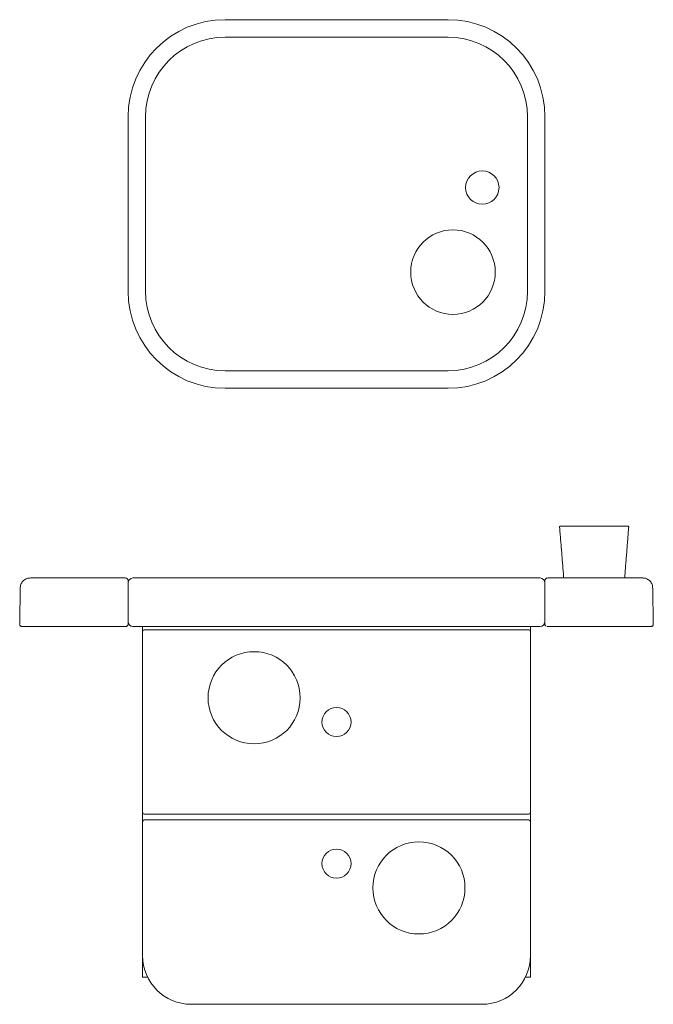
# Model space of a CAD drawing. Header units: millimetres. Extents: x 4079.97 to 4080.62, y 1823.93 to 1824.95.
import ezdxf

# ---------------------------------------------------------------- set-up
doc = ezdxf.new("R2010")
doc.units = ezdxf.units.MM
doc.linetypes.add('SLD-Solid', pattern=[0])
doc.layers.add('SANINDUSA', color=3, linetype='Continuous')

msp = doc.modelspace()

# ---------------------------------------------------------------- linework, layer by layer
at = {"layer": 'SANINDUSA', "linetype": 'SLD-Solid', "lineweight": 15}
for p, q in [((4080.1817, 1824.947), (4080.4117, 1824.947)), ((4080.1817, 1824.929), (4080.4117, 1824.929)), ((4080.0817, 1824.667), (4080.0817, 1824.847)), ((4080.0997, 1824.667), (4080.0997, 1824.847)), ((4080.4937, 1824.847), (4080.4937, 1824.667)), ((4080.5117, 1824.847), (4080.5117, 1824.667)), ((4080.4117, 1824.585), (4080.1817, 1824.585)), ((4080.4117, 1824.567), (4080.1817, 1824.567)), ((4080.5278, 1824.425), (4080.5625, 1824.425)), ((4080.5625, 1824.425), (4080.5971, 1824.425)), ((4080.0867, 1824.3715), (4080.5067, 1824.3715)), ((4080.5117, 1824.3685), (4080.5117, 1824.3237)), ((4080.5147, 1824.3715), (4080.6128, 1824.3715)), ((4080.0817, 1824.3665), (4080.0817, 1824.3615)), ((4080.0817, 1824.3615), (4080.0817, 1824.3315)), ((4080.5117, 1824.3665), (4080.5117, 1824.3615)), ((4080.5117, 1824.3615), (4080.5117, 1824.3315)), ((4080.0817, 1824.3315), (4080.0817, 1824.3265)), ((4079.9721, 1824.3215), (4080.0794, 1824.3215)), ((4080.5067, 1824.3215), (4080.0867, 1824.3215)), ((4080.0967, 1824.3215), (4080.0967, 1824.3165)), ((4080.0982, 1824.318), (4080.4952, 1824.318)), ((4080.4967, 1824.3215), (4080.4967, 1824.3165)), ((4080.5139, 1824.3215), (4080.6212, 1824.3215)), ((4080.0967, 1824.1295), (4080.0967, 1824.3165)), ((4080.4967, 1824.3165), (4080.4967, 1824.1295)), ((4080.0967, 1824.1295), (4080.0967, 1824.1205)), ((4080.4952, 1824.128), (4080.0982, 1824.128)), ((4080.4967, 1824.1295), (4080.4967, 1824.1205)), ((4080.0967, 1823.982), (4080.0967, 1824.1205)), ((4080.0982, 1824.122), (4080.4952, 1824.122)), ((4080.4967, 1824.1205), (4080.4967, 1823.982)), ((4080.0967, 1823.982), (4080.0967, 1823.96)), ((4080.4967, 1823.982), (4080.4967, 1823.96)), ((4080.0967, 1823.96), (4080.1018, 1823.96)), ((4080.4916, 1823.96), (4080.4967, 1823.96)), ((4080.4467, 1823.932), (4080.1467, 1823.932))]:
    msp.add_line(p, q, dxfattribs=at)
for centre, radius in [((4080.4471, 1824.7739), 0.0172), ((4080.4168, 1824.6868), 0.0436), ((4080.2117, 1824.248), 0.0475), ((4080.2967, 1824.223), 0.015), ((4080.3817, 1824.052), 0.0475), ((4080.2967, 1824.077), 0.015)]:
    msp.add_circle(centre, radius, dxfattribs=at)
for centre, radius, start, end in [((4080.1817, 1824.847), 0.1, 90, 180), ((4080.4117, 1824.847), 0.1, 0, 90), ((4080.1817, 1824.847), 0.082, 90, 180), ((4080.4117, 1824.847), 0.082, 0, 90), ((4080.1817, 1824.667), 0.1, 180, 270), ((4080.1817, 1824.667), 0.082, 180, 270), ((4080.4117, 1824.667), 0.1, 270, 0), ((4080.4117, 1824.667), 0.082, 270, 0), ((4080.5278, 1824.424), 0.001, 90, 184.6435), ((4080.5971, 1824.424), 0.001, 355.3565, 90), ((4080.0867, 1824.3665), 0.005, 90, 180), ((4080.5067, 1824.3665), 0.005, 0, 90), ((4080.0867, 1824.3265), 0.005, 180, 270), ((4080.0982, 1824.3165), 0.0015, 90, 180), ((4080.4952, 1824.3165), 0.0015, 0, 90), ((4080.5067, 1824.3265), 0.005, 270, 0), ((4080.0982, 1824.1295), 0.0015, 180, 270), ((4080.4952, 1824.1295), 0.0015, 270, 0), ((4080.0982, 1824.1205), 0.0015, 90, 180), ((4080.4952, 1824.1205), 0.0015, 0, 90), ((4080.1467, 1823.982), 0.05, 180, 270), ((4080.4467, 1823.982), 0.05, 270, 0)]:
    msp.add_arc(centre, radius, start, end, dxfattribs=at)
for points in [[(4080.5268, 1824.4239), (4080.5311, 1824.3715)], [(4080.5939, 1824.3714), (4080.5981, 1824.4239)], [(4079.9705, 1824.3617), (4079.9698, 1824.3237)], [(4080.6235, 1824.3237), (4080.6228, 1824.3617)]]:
    msp.add_open_spline(points, degree=1, dxfattribs=at)
for points, knots in [([(4079.9815, 1824.3715), (4079.9808, 1824.3714), (4079.9794, 1824.3714), (4079.9774, 1824.3709), (4079.9755, 1824.3701), (4079.9739, 1824.3689), (4079.9725, 1824.3675), (4079.9714, 1824.3657), (4079.9707, 1824.3638), (4079.9706, 1824.3623), (4079.9705, 1824.3616)], [0, 0, 0, 0, 0.156382, 0.303034, 0.440172, 0.567945, 0.686945, 0.797756, 0.901631, 1, 1, 1, 1]), ([(4080.0787, 1824.3715), (4080.0744, 1824.3715), (4080.0659, 1824.3715), (4080.0538, 1824.3715), (4080.0423, 1824.3715), (4080.0316, 1824.3715), (4080.0216, 1824.3715), (4080.0126, 1824.3715), (4080.0045, 1824.3715), (4079.9974, 1824.3715), (4079.9915, 1824.3715), (4079.9868, 1824.3715), (4079.9833, 1824.3715), (4079.9821, 1824.3715), (4079.9815, 1824.3715)], [0, 0, 0, 0, 0.084196, 0.16782, 0.251088, 0.334193, 0.417319, 0.50065, 0.584383, 0.668736, 0.753001, 0.836672, 0.919966, 1, 1, 1, 1]), ([(4080.0787, 1824.3715), (4080.0791, 1824.3714), (4080.08, 1824.3713), (4080.081, 1824.3705), (4080.0816, 1824.3695), (4080.0816, 1824.3688), (4080.0817, 1824.3685)], [0, 0, 0, 0, 0.279682, 0.559313, 0.779682, 1, 1, 1, 1]), ([(4080.0817, 1824.3237), (4080.0817, 1824.3313), (4080.0817, 1824.3424), (4080.0817, 1824.3545), (4080.0817, 1824.3595), (4080.0817, 1824.3609), (4080.0817, 1824.3614), (4080.0817, 1824.3615), (4080.0817, 1824.3616), (4080.0817, 1824.3616), (4080.0817, 1824.3616), (4080.0817, 1824.3616), (4080.0817, 1824.3617), (4080.0817, 1824.3624), (4080.0817, 1824.3635), (4080.0817, 1824.3649), (4080.0817, 1824.3662), (4080.0817, 1824.3675), (4080.0817, 1824.3683), (4080.0817, 1824.3684), (4080.0817, 1824.3685)], [0, 0, 0, 0, 0.462747, 0.684508, 0.739948, 0.767669, 0.771134, 0.772866, 0.773732, 0.773787, 0.773787, 0.773788, 0.773788, 0.782819, 0.813542, 0.843835, 0.875467, 0.908987, 0.965393, 1, 1, 1, 1]), ([(4080.5147, 1824.3715), (4080.5142, 1824.3714), (4080.5133, 1824.3713), (4080.5124, 1824.3705), (4080.5118, 1824.3695), (4080.5117, 1824.3688), (4080.5117, 1824.3685)], [0, 0, 0, 0, 0.27982, 0.55945, 0.779805, 1, 1, 1, 1]), ([(4080.6228, 1824.3616), (4080.6228, 1824.3623), (4080.6227, 1824.3638), (4080.6219, 1824.3657), (4080.6209, 1824.3675), (4080.6195, 1824.3689), (4080.6178, 1824.3701), (4080.6159, 1824.3709), (4080.6139, 1824.3714), (4080.6126, 1824.3714), (4080.6119, 1824.3715)], [0, 0, 0, 0, 0.098369, 0.202244, 0.313055, 0.432055, 0.559828, 0.696967, 0.843619, 1, 1, 1, 1]), ([(4079.9698, 1824.3237), (4079.9699, 1824.3234), (4079.9699, 1824.3228), (4079.9704, 1824.3221), (4079.9712, 1824.3216), (4079.9718, 1824.3215), (4079.9721, 1824.3215)], [0, 0, 0, 0, 0.250692, 0.501055, 0.75094, 1, 1, 1, 1]), ([(4080.0817, 1824.3237), (4080.0816, 1824.3234), (4080.0815, 1824.3227), (4080.0809, 1824.322), (4080.0802, 1824.3215), (4080.0797, 1824.3215), (4080.0794, 1824.3215)], [0, 0, 0, 0, 0.2796819, 0.5593127, 0.7796841, 1, 1, 1, 1]), ([(4080.5117, 1824.3237), (4080.5117, 1824.3234), (4080.5118, 1824.3227), (4080.5124, 1824.322), (4080.5128, 1824.3217), (4080.513, 1824.3217)], [0, 0, 0, 0, 0.376495, 0.75292, 1, 1, 1, 1]), ([(4080.6212, 1824.3215), (4080.6215, 1824.3215), (4080.6221, 1824.3216), (4080.6229, 1824.3221), (4080.6234, 1824.3228), (4080.6235, 1824.3234), (4080.6235, 1824.3237)], [0, 0, 0, 0, 0.24906, 0.498942, 0.7493078, 1, 1, 1, 1])]:
    msp.add_open_spline(points, degree=3, knots=knots, dxfattribs=at)

doc.saveas('drawing.dxf')
